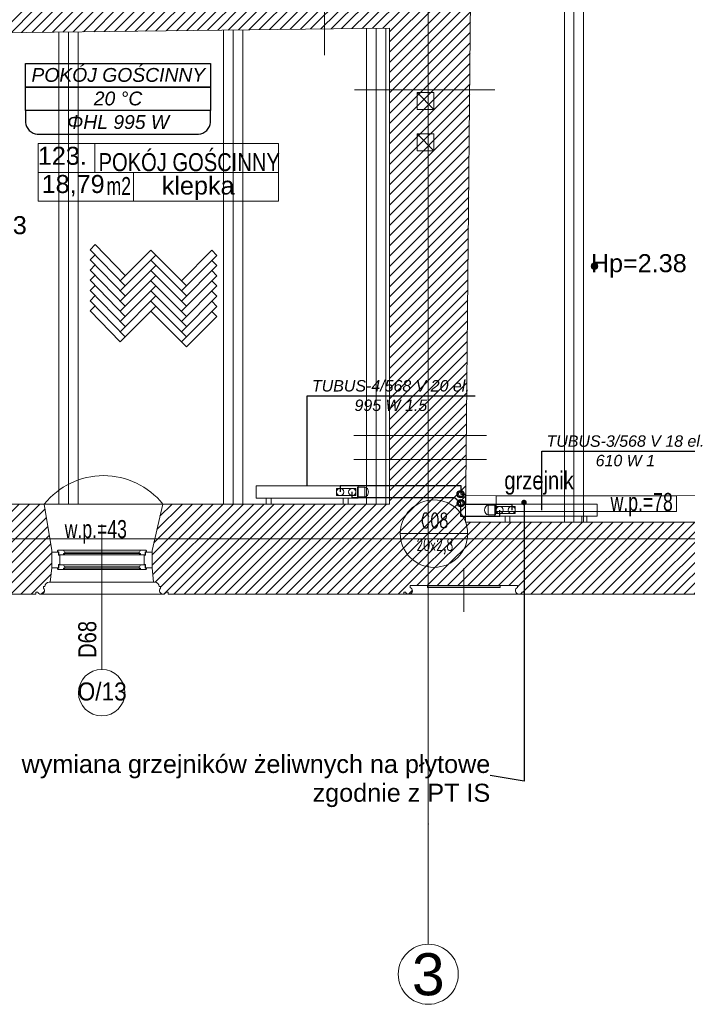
# Model space of a CAD drawing. Header units: millimetres. Extents: x -573548 to 674770, y -210017 to -47794.
# Tile 32 of 234: x 91683 to 97238, y -158895 to -150704. Entities that reach past the tile are written whole.
import ezdxf
from ezdxf.enums import TextEntityAlignment as Align
from ezdxf.lldxf.tags import DXFTag

# ---------------------------------------------------------------- set-up
doc = ezdxf.new("R2010")
doc.units = ezdxf.units.MM
for name, color, linetype, lineweight in [('_S_CO_OPIS_PION', 7, 'Continuous', 13), ('A.05 RZUT 1 PIĘTRA_is$0$A-OKNA-OPIS_Nr_pióra__2', 8, 'Continuous', 9), ('A.05 RZUT 1 PIĘTRA_is$0$A-OKNA-OPIS_Nr_pióra__8', 8, 'Continuous', 9), ('A.05 RZUT 1 PIĘTRA_is$0$A-OPISY-2_Nr_pióra__2', 8, 'Continuous', 9), ('A.05 RZUT 1 PIĘTRA_is$0$A-OPISY-3_Nr_pióra__6', 8, 'Continuous', 9), ('A.05 RZUT 1 PIĘTRA_is$0$A-WIDOK_Nr_pióra__21', 8, 'Continuous', 9), ('A.05 RZUT 1 PIĘTRA_is$0$A-WIDOK_Nr_pióra__8', 8, 'Continuous', 9), ('A.05 RZUT 1 PIĘTRA_is$0$A-WYSOKOSCI_Nr_pióra__7', 8, 'Continuous', 9), ('A.05 RZUT 1 PIĘTRA_is$0$belki nad_Nr_pióra__1', 8, 'Continuous', 9), ('A.05 RZUT 1 PIĘTRA_is$0$CO TO JEST_Nr_pióra__1', 8, 'Continuous', 9), ('A.05 RZUT 1 PIĘTRA_is$0$detalokna_Nr_pióra__1', 8, 'Continuous', 9), ('A.05 RZUT 1 PIĘTRA_is$0$detalokna_Nr_pióra__41', 8, 'Continuous', 9), ('A.05 RZUT 1 PIĘTRA_is$0$DIM MALY_Nr_pióra__8', 8, 'Continuous', 9), ('A.05 RZUT 1 PIĘTRA_is$0$Drawing & Figure_Nr_pióra__18', 8, 'Continuous', 9), ('A.05 RZUT 1 PIĘTRA_is$0$Nowe_00 ZMIANY_Nr_pióra__59', 8, 'Continuous', 9), ('A.05 RZUT 1 PIĘTRA_is$0$Nowe_Annotation - Text_Nr_pióra__59', 8, 'Continuous', 9), ('A.05 RZUT 1 PIĘTRA_is$0$Nowe_GRZEJNIK_Nr_pióra__59', 8, 'Continuous', 9), ('A.05 RZUT 1 PIĘTRA_is$0$OKNO_DETAL_Nr_pióra__1', 8, 'Continuous', 9), ('A.05 RZUT 1 PIĘTRA_is$0$OKNO_DETAL_Nr_pióra__41', 8, 'Continuous', 9), ('A.05 RZUT 1 PIĘTRA_is$0$OKNO_DETAL_Nr_pióra__8', 8, 'Continuous', 9), ('A.05 RZUT 1 PIĘTRA_is$0$OSIE_Nr_pióra__1', 8, 'Continuous', 9), ('A.05 RZUT 1 PIĘTRA_is$0$PARAPET_Nr_pióra__7', 8, 'Continuous', 9), ('A.05 RZUT 1 PIĘTRA_is$0$POSADZKI_Nr_pióra__18', 8, 'Continuous', 9), ('A.05 RZUT 1 PIĘTRA_is$0$SCIANY_KONSTR_Nr_pióra__21', 8, 'Continuous', 9), ('A.05 RZUT 1 PIĘTRA_is$0$strop_Nr_pióra__8', 8, 'Continuous', 9), ('A.05 RZUT 1 PIĘTRA_is$0$Structural - Bearing_Nr_pióra__21', 8, 'Continuous', 9), ('A.05 RZUT 1 PIĘTRA_is$0$Structural - Grid', 8, 'Continuous', 9), ('A.05 RZUT 1 PIĘTRA_is$0$Structural - Grid_Nr_pióra__17', 8, 'Continuous', 9), ('A.05 RZUT 1 PIĘTRA_is$0$WIDOK_Nr_pióra__8', 8, 'Continuous', 9), ('A.05 RZUT 1 PIĘTRA_is$0$ściany_Nr_pióra__3', 8, 'Continuous', 9), ('FLUID-Powrót', 7, 'Continuous', 30), ('FLUID-Zasilanie', 7, 'Continuous', 30), ('SAN_Armatura CO na rozwinięciu', 7, 'Continuous', 13), ('SAN_Armatura CO na rzucie', 7, 'Continuous', 13), ('SAN_Grzejniki CO na rzucie', 7, 'Continuous', 13), ('SAN_Przewody powrotne CO na rzucie', 5, 'Continuous', 40), ('SAN_Przewody zasilające CO na rzucie', 1, 'Continuous', 40)]:
    doc.layers.add(name, color=color, linetype=linetype, lineweight=lineweight)
for name, color, linetype in [('SAN_Etykiety grzejników CO na rzucie', 7, 'Continuous'), ('SAN_Etykiety pomieszczeń na rzucie', 7, 'Continuous'), ('SAN_Piony CO na rzucie', 8, 'Continuous')]:
    doc.layers.add(name, color=color, linetype=linetype)
doc.styles.add('A.05 RZUT 1 PIĘTRA_is$0$STYL_AUTOMATYCZNY_1', font='arial.ttf')
doc.styles.add('A.05 RZUT 1 PIĘTRA_is$0$STYL_AUTOMATYCZNY_3', font='txt')
doc.styles.add('A.05 RZUT 1 PIĘTRA_is$0$STYL_AUTOMATYCZNY_4', font='arial.ttf', dxfattribs={"width": 0.8})
doc.styles.add('A.05 RZUT 1 PIĘTRA_is$0$STYL_AUTOMATYCZNY_5', font='arial.ttf', dxfattribs={"width": 0.7})
doc.styles.add('A.05 RZUT 1 PIĘTRA_is$0$STYL_AUTOMATYCZNY_6', font='arial.ttf', dxfattribs={"width": 0.9})
doc.styles.add('A.05 RZUT 1 PIĘTRA_is$0$STYL_AUTOMATYCZNY_7', font='arial.ttf', dxfattribs={"width": 0.8})
doc.styles.add('Etykiety grzejników CO na rzucie', font='ariali.ttf')
doc.styles.add('Etykiety pomieszczeń na rzucie', font='ariali.ttf')
doc.styles.add('JOLARD', font='complex.shx', dxfattribs={"width": 0.7})
tags = doc.linetypes.add('DASH', pattern=[15, 10, -5]).pattern_tags.tags
tags[6:7] = [DXFTag(74, 4), DXFTag(75, 0), DXFTag(340, '0'), DXFTag(46, 0.0), DXFTag(50, 0.0), DXFTag(44, 0.0), DXFTag(45, 0.0)]
tags[4:5] = [DXFTag(74, 4), DXFTag(75, 0), DXFTag(340, '0'), DXFTag(46, 0.0), DXFTag(50, 0.0), DXFTag(44, 0.0), DXFTag(45, 0.0)]
doc.dimstyles.new('A.05 RZUT 1 PIĘTRA_is$0$STYL_AUTOMATYCZNY__7', dxfattribs={"dimtxt": 0.18, "dimasz": 91.2, "dimexe": 0.18, "dimexo": 0.0625, "dimgap": 0, "dimtad": 0, "dimtih": 1, "dimtoh": 1, "dimdec": 4, "dimzin": 0, "dimdsep": 46, "dimcen": 0.09, "dimadec": 0, "dimazin": 0, "dimtfac": 1, "dimtdec": 4, "dimtmove": 0, "dimatfit": 3, "dimldrblk": 'A.05 RZUT 1 PIĘTRA_is$0$ARROWHEAD_11', "dimfxl": 1, "dimtolj": 1, "dimtzin": 0, "dimarcsym": 0})
pattern_1 = [(45, (0, 0), (-42.426407, 42.426407), [])]

# ---------------------------------------------------------------- blocks, each defined once
blk = doc.blocks.new('A.05 RZUT 1 PIĘTRA_is$0$Standardowy znacznik osi')
at = {"layer": 'A.05 RZUT 1 PIĘTRA_is$0$Structural - Grid_Nr_pióra__17'}
for q in [(0, 0), (17855.4, 0)]:
    blk.add_line((1000, 0), q, dxfattribs=at)
blk.add_circle((-250, 0), 250, dxfattribs=at)
blk.add_point((1000, 0), dxfattribs=at)
blk.add_point((1000, 0), dxfattribs=at)
at = {"layer": 'A.05 RZUT 1 PIĘTRA_is$0$Structural - Grid_Nr_pióra__17', "style": 'A.05 RZUT 1 PIĘTRA_is$0$STYL_AUTOMATYCZNY_1'}
for tag, p in [('AC_MarkerText_1_0', (5, -80)), ('AC_MarkerText_1_1', (19360.4, -80))]:
    blk.add_attdef(tag, text='', height=350, rotation=270, dxfattribs=at).set_placement(p, align=Align.TOP_CENTER)
blk = doc.blocks.new('A.05 RZUT 1 PIĘTRA_is$0$Standardowy znacznik osi_3')
at = {"layer": 'A.05 RZUT 1 PIĘTRA_is$0$Structural - Grid_Nr_pióra__17'}
blk.add_line((2962.2, 0), (40906.6, 0), dxfattribs=at)
at = {"layer": 'A.05 RZUT 1 PIĘTRA_is$0$Structural - Grid_Nr_pióra__17', "style": 'A.05 RZUT 1 PIĘTRA_is$0$STYL_AUTOMATYCZNY_1'}
for tag, p in [('AC_MarkerText_1_0', (-250, -335)), ('AC_MarkerText_1_1', (44118.7, -335))]:
    blk.add_attdef(tag, text='', height=350, rotation=180, dxfattribs=at).set_placement(p, align=Align.TOP_CENTER)
blk = doc.blocks.new('A.05 RZUT 1 PIĘTRA_is$0$ARROWHEAD_11')
at = {"color": 0, "linetype": 'Continuous', "lineweight": 0}
blk.add_line((0, 0), (-1, 0), dxfattribs=at)
at = {"color": 0, "linetype": 'Continuous', "lineweight": 0, "const_width": 0.25, "flags": 128}
blk.add_lwpolyline([(-0.125, 0, 1), (0.125, 0, 1)], format="xyb", close=True, dxfattribs=at)
blk = doc.blocks.new('CZLVK_P_55_5_85_5_10_V')
at = {"layer": 'SAN_Grzejniki CO na rzucie'}
for points in [[(-300, -50), (-300, 0), (-340, 0), (-340, -50)], [(340, -50), (340, 0), (300, 0), (300, -50)], [(425, -150), (-425, -150), (-425, -50), (425, -50), (425, -150)]]:
    blk.add_lwpolyline(points, dxfattribs=at)
blk = doc.blocks.new('VERTPIPECOSUPPLY_P')
at = {"layer": 'SAN_Przewody zasilające CO na rzucie', "lineweight": 13}
blk.add_circle((0, 0), 30, dxfattribs=at)
blk = doc.blocks.new('VERTPIPECORETURN_P')
at = {"layer": 'SAN_Przewody powrotne CO na rzucie', "lineweight": 13}
blk.add_circle((0, 0), 30, dxfattribs=at)
blk = doc.blocks.new('ZTGRZVK_P_V')
at = {"layer": 'SAN_Armatura CO na rozwinięciu'}
blk.add_lwpolyline([(-50, 40), (-110, 40), (-110, -40), (-50, -40), (-50, 40)], dxfattribs=at)
blk.add_ellipse((-110, 0), major_axis=(0, 40), ratio=0.75, start_param=0, end_param=3.141593, dxfattribs=at)
blk = doc.blocks.new('ZAWGVK_P_V')
at = {"layer": 'SAN_Armatura CO na rzucie'}
blk.add_lwpolyline([(80, 30), (-80, 30), (-80, -30), (80, -30), (80, 30)], dxfattribs=at)
blk = doc.blocks.new('CZLVK_P_55_5_85_5_10')
at = {"layer": 'SAN_Grzejniki CO na rzucie'}
for points in [[(-340, -50), (-340, 0), (-300, 0), (-300, -50)], [(300, -50), (300, 0), (340, 0), (340, -50)], [(-425, -150), (425, -150), (425, -50), (-425, -50), (-425, -150)]]:
    blk.add_lwpolyline(points, dxfattribs=at)
blk = doc.blocks.new('ZTGRZVK_P')
at = {"layer": 'SAN_Armatura CO na rozwinięciu'}
blk.add_lwpolyline([(50, 40), (110, 40), (110, -40), (50, -40), (50, 40)], dxfattribs=at)
blk.add_ellipse((110, 0), major_axis=(0, 40), ratio=0.75, start_param=3.141593, end_param=6.283185, dxfattribs=at)
blk = doc.blocks.new('ZAWGVK_P')
at = {"layer": 'SAN_Armatura CO na rzucie'}
blk.add_lwpolyline([(-80, 30), (80, 30), (80, -30), (-80, -30), (-80, 30)], dxfattribs=at)
blk = doc.blocks.new('A.05 RZUT 1 PIĘTRA_is')
at = {"layer": 'A.05 RZUT 1 PIĘTRA_is$0$A-WYSOKOSCI_Nr_pióra__7'}
blk.add_hatch(color=256, dxfattribs=at).paths.add_polyline_path([(96777.2, -102754.1, 1), (96723.8, -102754.1, 1)])
at = {"layer": 'A.05 RZUT 1 PIĘTRA_is$0$Drawing & Figure_Nr_pióra__18'}
h = blk.add_hatch(dxfattribs=at)
h.set_pattern_fill('Common_Brick_0001', color=256, style=0, pattern_type=2)
h.set_pattern_definition(pattern_1)
h.paths.add_polyline_path([(89654.6, -100102.9), (89694.3, -101162.9), (90244.3, -101151.9), (90244.3, -101152.9), (90264.3, -101152.9), (90264.3, -100832.9), (90764.3, -100826.6), (90823.3, -100825.8), (90823.3, -100825.3), (90903.3, -100824.3), (90903.3, -100824.8), (90983.3, -100823.8), (93664.1, -100790.2), (93744.1, -100789.2), (93824.1, -100788.2), (94503.3, -100779.6), (94854.3, -100775.2), (94934.3, -100774.2), (95014.3, -100773.2), (95044.3, -100772.9), (95044.3, -101287.2), (95044.3, -104162.2), (95044.3, -104362.2), (95044.3, -104732.9), (93158.2, -104732.9), (93068.8, -105120.5), (93068.8, -105263.1), (93082.2, -105383.1), (93091.7, -105383.1, -0.383982), (93127.2, -105418.4), (93139.5, -105418.4), (93139.5, -105433.4, 1.205804), (93187.4, -105465.6), (93202.1, -105465.6), (93202.1, -105483.1), (93284.8, -105483.1), (95122.5, -105483.1), (95163.8, -105483.1), (95163.8, -105465.6), (95178.6, -105465.6, 0.263086), (95201.5, -105483.1), (95209.5, -105483.1, 0.761796), (95217, -105427), (95217, -105412.2), (95663.8, -105412.2), (96110.6, -105412.2), (96110.6, -105427, 0.761796), (96118.1, -105483.1), (96126, -105483.1, 0.263086), (96149, -105465.6), (96163.8, -105465.6), (96163.8, -105483.1), (96246.4, -105483.1), (98021.7, -105483.1), (98037.6, -105483.1), (98037.6, -105465.6), (98052.4, -105465.6, 1.205804), (98100.2, -105433.4), (98100.2, -105418.4), (98112.6, -105418.4, -0.383982), (98148.1, -105383.1), (98157.6, -105383.1), (98170.9, -105263.1), (98170.9, -105130.5), (98077.5, -104882.9), (97788, -104882.9), (95677.5, -104882.9), (95679.6, -104662.9), (95682.5, -104362.2), (95684.4, -104162.2), (95712.1, -101287.2), (95727.5, -99682.9), (98025, -99682.9), (98094.2, -99114.5), (98094.2, -98984.5), (95622.2, -98984.5), (95616.6, -97541), (95023.8, -97541), (95026.5, -98041.5), (94503.3, -98041.4), (93024.1, -98041), (93024.1, -98041), (93024.1, -98532.9), (93024.1, -98981.5), (93034.1, -98981.5), (93164.1, -98981.5), (93164.1, -98532.9), (93164.1, -98201.5), (94503.3, -98201.5), (95016.5, -98201.5), (95016.5, -99042.9), (95036.5, -99042.9), (95274.5, -99042.9), (95274.5, -99182.9), (95016.5, -99182.9), (95016.5, -100032.8), (94642.7, -100032.8), (94503.3, -100032.8), (94346.5, -100032.8), (93368.8, -100032.8), (93187.6, -100032.8), (93187.6, -99972.8), (93047.6, -99972.8), (93047.6, -100102.8), (92867.6, -100102.8), (92867.6, -100591.8), (92867.6, -100622.8), (91784.1, -100622.8), (91784.1, -99845), (91644.1, -99845), (91644.1, -100102.9), (90903.3, -100102.9), (90764.3, -100102.9)])
h.paths.add_polyline_path([(94000.4, -100634.4), (93799.7, -100634.4), (93799.7, -100374.4), (94079.7, -100374.4), (94079.7, -100565.3)], flags=0)
h = blk.add_hatch(dxfattribs=at)
h.set_pattern_fill('Common_Brick_0001', color=256, style=0, pattern_type=2)
h.set_pattern_definition(pattern_1)
h.paths.add_polyline_path([(87734.4, -104420.9), (87590.3, -104420.9), (87592.9, -104560.9), (87592.9, -104676.4), (87592.9, -105483.1), (88377.9, -105483.1), (88437.5, -105483.1), (88437.5, -105465.6), (88452.3, -105465.6, 0.263086), (88475.3, -105483.1), (88483.2, -105483.1, 0.761796), (88490.7, -105427), (88490.7, -105412.2), (88937.5, -105412.2), (89384.3, -105412.2), (89384.3, -105427, 0.761796), (89391.8, -105483.1), (89399.7, -105483.1, 0.263086), (89422.7, -105465.6), (89437.5, -105465.6), (89437.5, -105483.1), (89501.9, -105483.1), (92019.7, -105483.1), (92102.4, -105483.1), (92102.4, -105465.6), (92117.2, -105465.6, 1.205804), (92165, -105433.4), (92165, -105418.4), (92177.3, -105418.4, -0.383982), (92212.8, -105383.1), (92222.4, -105383.1), (92235.7, -105263.1), (92235.7, -105120.5), (92171.9, -104732.9), (90264.3, -104732.9), (90264.3, -103092.3), (90264.3, -102852.3), (90264.3, -102612.2), (90264.3, -102325.5), (90264.3, -102122.9), (90234.3, -102122.9), (90234.3, -102138), (90104.3, -102138), (90104.3, -102122.9), (90104.3, -102122.9), (90104.3, -102325.5), (90104.3, -102442.9), (90104.3, -102612.2), (90104.3, -102852.3), (90104.3, -103092.3), (90104.3, -104672.9), (88324.3, -104672.9), (88324.3, -104542.9), (87884.4, -104420.9), (87734.4, -104420.9)])
at = {"layer": 'A.05 RZUT 1 PIĘTRA_is$0$A-OKNA-OPIS_Nr_pióra__8'}
blk.add_line((92649.9, -104904.4), (92649.9, -106109.6), dxfattribs=at)
blk.add_circle((92649.9, -106302.6), 193, dxfattribs=at)
at = {"layer": 'A.05 RZUT 1 PIĘTRA_is$0$A-OPISY-3_Nr_pióra__6'}
for p, q in [((92592.9, -101734.2), (92592.9, -101974.2)), ((92121.6, -101974.2), (94121.5, -101974.2)), ((92179.4, -101974.6), (93882.9, -101974.6)), ((92914.6, -101974.2), (92914.6, -102214.2))]:
    blk.add_line(p, q, dxfattribs=at)
blk.add_lwpolyline([(92121.6, -102214.2), (92121.6, -101734.2), (94121.5, -101734.2), (94121.5, -102214.2)], close=True, dxfattribs=at)
at = {"layer": 'A.05 RZUT 1 PIĘTRA_is$0$A-WIDOK_Nr_pióra__21'}
for p, q in [((95274.4, -101310.5), (95274.4, -101450.5)), ((95274.4, -101310.5), (95414.4, -101310.5)), ((95414.4, -101450.5), (95414.4, -101310.5)), ((95274.4, -101450.5), (95414.4, -101450.5)), ((95274.4, -101653.5), (95274.4, -101793.5)), ((95274.4, -101653.5), (95414.4, -101653.5)), ((95414.4, -101793.5), (95414.4, -101653.5)), ((95274.4, -101793.5), (95414.4, -101793.5))]:
    blk.add_line(p, q, dxfattribs=at)
at = {"layer": 'A.05 RZUT 1 PIĘTRA_is$0$A-WIDOK_Nr_pióra__8'}
for p, q in [((95414.4, -101450.5), (95274.4, -101310.5)), ((95414.4, -101793.5), (95274.4, -101653.5))]:
    blk.add_line(p, q, dxfattribs=at)
at = {"layer": 'A.05 RZUT 1 PIĘTRA_is$0$A-WYSOKOSCI_Nr_pióra__7'}
blk.add_circle((96750.5, -102754.1), 26.7, dxfattribs=at)
at = {"layer": 'A.05 RZUT 1 PIĘTRA_is$0$belki nad_Nr_pióra__1'}
for p, q in [((96499.4, -99682.9), (96499.4, -104882.9)), ((96659.4, -99682.9), (96659.4, -104882.9)), ((92294.1, -100807.9), (92294.1, -104732.9)), ((92454.1, -100805.9), (92454.1, -104732.9)), ((93664.1, -100789.9), (93664.1, -104732.9)), ((93824.1, -100787.9), (93824.1, -104732.9)), ((94854.3, -100772.9), (94854.3, -104732.9)), ((95014.3, -100772.9), (95014.3, -104732.9))]:
    blk.add_line(p, q, dxfattribs=at)
at = {"layer": 'A.05 RZUT 1 PIĘTRA_is$0$CO TO JEST_Nr_pióra__1'}
blk.add_line((97788, -104665), (95677.5, -104662.9), dxfattribs=at)
at = {"layer": 'A.05 RZUT 1 PIĘTRA_is$0$detalokna_Nr_pióra__1'}
for p, q in [((92222.4, -105383.1), (93082.2, -105383.1)), ((92147.8, -105483.6), (93152, -105483.6))]:
    blk.add_line(p, q, dxfattribs=at)
at = {"layer": 'A.05 RZUT 1 PIĘTRA_is$0$detalokna_Nr_pióra__41'}
for points in [[(92300.2, -105236.1), (92300.2, -105159.1), (92300.2, -105236.1), (92290.2, -105236.1), (92290.2, -105263.1), (92235.7, -105263.1), (92235.7, -105133.1), (92290.2, -105133.1), (92290.2, -105159.1), (92300.2, -105159.1)], [(93004.3, -105236.1), (93004.3, -105159.1), (93004.3, -105236.1), (93014.3, -105236.1), (93014.3, -105263.1), (93068.8, -105263.1), (93068.8, -105133.1), (93014.3, -105133.1), (93014.3, -105159.1), (93004.3, -105159.1)]]:
    blk.add_lwpolyline(points, dxfattribs=at)
at = {"layer": 'A.05 RZUT 1 PIĘTRA_is$0$DIM MALY_Nr_pióra__8'}
for p, q in [((94503.3, -99927.2), (94503.3, -100999.5)), ((94754.3, -101287.2), (95920.7, -101287.2)), ((94748.5, -104162.2), (95850.9, -104162.2)), ((94748.5, -104362.2), (95850.9, -104362.2))]:
    blk.add_line(p, q, dxfattribs=at)
at = {"layer": 'A.05 RZUT 1 PIĘTRA_is$0$Nowe_GRZEJNIK_Nr_pióra__59'}
blk.add_lwpolyline([(95932.8, -104793.9), (97432.8, -104793.9), (97432.8, -104663.9), (95932.8, -104663.9)], close=True, dxfattribs=at)
at = {"layer": 'A.05 RZUT 1 PIĘTRA_is$0$OKNO_DETAL_Nr_pióra__1'}
for p, q in [((92332.5, -105117.3), (92972.1, -105117.3)), ((92333.2, -105155.3), (92971.3, -105155.3)), ((92342.3, -105133.4), (92962.3, -105133.4)), ((92332.5, -105239.8), (92972.1, -105239.8)), ((92342.3, -105255.9), (92962.3, -105255.9)), ((92333.2, -105277.8), (92971.3, -105277.8))]:
    blk.add_line(p, q, dxfattribs=at)
at = {"layer": 'A.05 RZUT 1 PIĘTRA_is$0$OKNO_DETAL_Nr_pióra__41'}
for p, q in [((92333.2, -105155.3), (92342, -105145.3)), ((92333.2, -105145.3), (92971.3, -105145.3)), ((92971.3, -105155.3), (92962.5, -105145.3)), ((92333.2, -105277.8), (92342, -105267.8)), ((92333.2, -105267.8), (92971.3, -105267.8)), ((92971.3, -105277.8), (92962.5, -105267.8))]:
    blk.add_line(p, q, dxfattribs=at)
for points in [[(92290.3, -105117.3, 0.414214), (92282.3, -105125.3), (92282.3, -105129.4), (92294.3, -105129.4), (92294.3, -105155.3), (92333.2, -105155.3), (92333.2, -105143.3), (92342.3, -105143.3), (92342.3, -105133.4), (92341.3, -105133.4), (92332.5, -105117.3)], [(93014.3, -105117.3, -0.414214), (93022.3, -105125.3), (93022.3, -105129.4), (93010.3, -105129.4), (93010.3, -105155.3), (92971.3, -105155.3), (92971.3, -105143.3), (92962.3, -105143.3), (92962.3, -105133.4), (92963.3, -105133.4), (92972.1, -105117.3)], [(92308.4, -105239.8), (92294.3, -105239.8), (92294.3, -105265.8), (92282.3, -105265.8), (92282.3, -105269.8, 0.414214), (92290.3, -105277.8), (92308.4, -105277.8), (92333.2, -105277.8), (92333.2, -105265.8), (92342.3, -105265.8), (92342.3, -105255.9), (92341.3, -105255.9), (92332.5, -105239.8)], [(92996.1, -105239.8), (93010.3, -105239.8), (93010.3, -105265.8), (93022.3, -105265.8), (93022.3, -105269.8, -0.414214), (93014.3, -105277.8), (92996.1, -105277.8), (92971.3, -105277.8), (92971.3, -105265.8), (92962.3, -105265.8), (92962.3, -105255.9), (92963.3, -105255.9), (92972.1, -105239.8)]]:
    blk.add_lwpolyline(points, format="xyb", close=True, dxfattribs=at)
at = {"layer": 'A.05 RZUT 1 PIĘTRA_is$0$OKNO_DETAL_Nr_pióra__8'}
for p, q in [((95663.8, -105628.7), (95663.8, -105266.8)), ((96163.8, -105483.1), (95163.8, -105483.1))]:
    blk.add_line(p, q, dxfattribs=at)
at = {"layer": 'A.05 RZUT 1 PIĘTRA_is$0$OSIE_Nr_pióra__1'}
for p, q in [((96579.4, -99682.9), (96579.4, -104882.9)), ((92374.1, -100806.9), (92374.1, -104732.9)), ((93744.1, -100788.9), (93744.1, -104732.9)), ((94934.3, -100772.9), (94934.3, -104732.9))]:
    blk.add_line(p, q, dxfattribs=at)
at = {"layer": 'A.05 RZUT 1 PIĘTRA_is$0$POSADZKI_Nr_pióra__18'}
for p, q in [((92552.8, -102617.1), (92595.3, -102574.7)), ((92846.4, -102917.4), (92552.8, -102617.1)), ((92846.4, -102832.5), (92595.3, -102574.7)), ((92804, -102874.9), (93058.5, -102620.4)), ((93355.5, -102917.4), (93058.5, -102620.4)), ((93313.1, -102874.9), (93566.3, -102621.7)), ((93608.7, -102664.2), (93566.3, -102621.7)), ((92552.8, -102702), (92595.3, -102659.6)), ((92846.4, -103002.2), (92552.8, -102702)), ((92804, -102959.8), (93100.9, -102662.8)), ((93058.5, -102705.2), (93100.9, -102662.8)), ((93355.5, -103002.2), (93058.5, -102705.2)), ((93313.1, -102959.8), (93608.7, -102664.2)), ((93608.7, -102749), (93566.3, -102706.6)), ((92552.8, -102786.8), (92595.3, -102744.4)), ((92846.4, -103087.1), (92552.8, -102786.8)), ((92804, -103044.6), (93100.9, -102747.6)), ((93355.5, -103087.1), (93058.5, -102790.1)), ((93313.1, -103044.6), (93608.7, -102749)), ((93608.7, -102833.9), (93566.3, -102791.4)), ((92552.8, -102871.7), (92595.3, -102829.3)), ((92846.4, -103171.9), (92552.8, -102871.7)), ((92804, -103129.5), (93100.9, -102832.5)), ((93355.5, -103171.9), (93058.5, -102874.9)), ((93313.1, -103129.5), (93608.7, -102833.9)), ((93608.7, -102918.7), (93566.3, -102876.3)), ((92552.8, -102956.5), (92595.3, -102914.1)), ((92846.4, -103256.8), (92552.8, -102956.5)), ((92804, -103214.3), (93100.9, -102917.4)), ((93355.5, -103256.8), (93058.5, -102959.8)), ((93313.1, -103214.3), (93608.7, -102918.7)), ((93608.7, -103003.6), (93566.3, -102961.1)), ((92552.8, -103041.4), (92595.3, -102999)), ((92846.4, -103341.6), (92552.8, -103041.4)), ((92804, -103299.2), (93100.9, -103002.2)), ((93355.5, -103341.6), (93058.5, -103044.6)), ((93100.9, -103087.1), (93058.5, -103044.6)), ((93313.1, -103299.2), (93608.7, -103003.6)), ((93608.7, -103088.4), (93566.3, -103046)), ((92552.8, -103126.3), (92595.3, -103083.8)), ((92804, -103384), (92552.8, -103126.3)), ((92804, -103384), (93100.9, -103087.1)), ((93355.5, -103426.5), (93058.5, -103129.5)), ((93313.1, -103384), (93608.7, -103088.4)), ((93355.5, -103426.5), (93608.7, -103173.3)), ((93608.7, -103173.3), (93566.3, -103130.8))]:
    blk.add_line(p, q, dxfattribs=at)
at = {"layer": 'A.05 RZUT 1 PIĘTRA_is$0$SCIANY_KONSTR_Nr_pióra__21'}
for p in [(95727.5, -99682.9), (98124.2, -104882.9)]:
    blk.add_line(p, (95677.5, -104882.9), dxfattribs=at)
at = {"layer": 'A.05 RZUT 1 PIĘTRA_is$0$strop_Nr_pióra__8'}
blk.add_arc((92665.1, -105129.9), 633.1, 38.84175, 141.15825, dxfattribs=at)
at = {"layer": 'A.05 RZUT 1 PIĘTRA_is$0$Structural - Bearing_Nr_pióra__21'}
for p, q in [((95044.3, -100772.9), (90264.3, -100832.9)), ((95044.3, -100772.9), (95044.3, -104732.9)), ((92171.9, -104732.9), (90264.3, -104732.9)), ((92235.7, -105120.5), (92171.9, -104732.9)), ((93068.8, -105120.5), (93158.2, -104732.9)), ((95044.3, -104732.9), (93158.2, -104732.9)), ((92054.7, -105483.1), (89501.9, -105483.1)), ((95122.5, -105483.1), (93271.1, -105483.1)), ((98021.7, -105483.1), (96246.4, -105483.1))]:
    blk.add_line(p, q, dxfattribs=at)
for points in [[(92019.7, -105483.1), (92102.4, -105483.1), (92102.4, -105465.6), (92117.2, -105465.6, 1.205804), (92165, -105433.4), (92165, -105418.4), (92177.3, -105418.4, -0.383982), (92212.8, -105383.1), (92222.4, -105383.1), (92235.7, -105263.1), (92235.7, -105120.5)], [(93284.8, -105483.1), (93202.1, -105483.1), (93202.1, -105465.6), (93187.4, -105465.6, -1.205804), (93139.5, -105433.4), (93139.5, -105418.4), (93127.2, -105418.4, 0.383982), (93091.7, -105383.1), (93082.2, -105383.1), (93068.8, -105263.1), (93068.8, -105120.5)], [(95081.1, -105483.1), (95163.8, -105483.1), (95163.8, -105465.6), (95178.6, -105465.6, 1.478383), (95217, -105427), (95217, -105412.2), (95663.8, -105412.2)], [(96246.4, -105483.1), (96163.8, -105483.1), (96163.8, -105465.6), (96149, -105465.6, -1.478383), (96110.6, -105427), (96110.6, -105412.2), (95663.8, -105412.2)]]:
    blk.add_lwpolyline(points, format="xyb", dxfattribs=at)
blk.add_lwpolyline([(95965.1, -105413.2), (95360.3, -105413.2), (95360.3, -105426.4), (95965.1, -105426.4)], close=True, dxfattribs=at)
at = {"layer": 'A.05 RZUT 1 PIĘTRA_is$0$WIDOK_Nr_pióra__8'}
blk.add_line((92171.9, -104732.9), (93158.2, -104732.9), dxfattribs=at)
at = {"layer": 'A.05 RZUT 1 PIĘTRA_is$0$ściany_Nr_pióra__3'}
blk.add_line((93068.8, -105126.7), (93068.8, -105133.1), dxfattribs=at)
at = {"layer": 'A.05 RZUT 1 PIĘTRA_is$0$Structural - Grid'}
ref = blk.add_blockref('A.05 RZUT 1 PIĘTRA_is$0$Standardowy znacznik osi', (95367.3, -108395.1), dxfattribs=dict(at, zscale=1000, rotation=90))
ref.add_attrib('AC_MarkerText_1', '3', dxfattribs={"layer": 'A.05 RZUT 1 PIĘTRA_is$0$Structural - Grid_Nr_pióra__17', "color": 20, "lineweight": 15, "true_color": 0xf73328, "height": 350, "rotation": 360, "style": 'A.05 RZUT 1 PIĘTRA_is$0$STYL_AUTOMATYCZNY_1'}).set_placement((95367.3, -108470.1), align=Align.TOP_CENTER)
at = {"layer": 'A.05 RZUT 1 PIĘTRA_is$0$Structural - Grid', "zscale": 1000, "rotation": 180}
blk.add_blockref('A.05 RZUT 1 PIĘTRA_is$0$Standardowy znacznik osi_3', (121686.6, -105021.8), dxfattribs=at)
at = {"layer": 'A.05 RZUT 1 PIĘTRA_is$0$A-OKNA-OPIS_Nr_pióra__2', "insert": (92530.8, -105859.5), "char_height": 150, "attachment_point": 5, "rotation": 90, "style": 'A.05 RZUT 1 PIĘTRA_is$0$STYL_AUTOMATYCZNY_4'}
blk.add_mtext('\\A1;{\\pqc;\\fArial|b0|i0|c238|p0;\\W0.800000;D68}', dxfattribs=at)
at = {"layer": 'A.05 RZUT 1 PIĘTRA_is$0$A-OKNA-OPIS_Nr_pióra__2', "insert": (92653.9, -106293.6), "char_height": 150, "attachment_point": 5, "style": 'A.05 RZUT 1 PIĘTRA_is$0$STYL_AUTOMATYCZNY_6'}
blk.add_mtext('\\A1;{\\pqc;\\fArial|b0|i0|c238|p0;\\W0.900000;O/13}', dxfattribs=at)
at = {"layer": 'A.05 RZUT 1 PIĘTRA_is$0$A-OPISY-2_Nr_pióra__2', "char_height": 150}
for s, insert, attachment_point, style in [('\\A1;{\\pql;\\fArial|b0|i0|c238|p0;\\W1.000000;123.}', (92118.4, -101913), 7, 'A.05 RZUT 1 PIĘTRA_is$0$STYL_AUTOMATYCZNY_1'), ('\\A1;{\\pql;\\fArial|b0|i0|c238|p0;\\W0.800000;POKÓJ GOŚCINNY}', (92623.7, -101965.8), 7, 'A.05 RZUT 1 PIĘTRA_is$0$STYL_AUTOMATYCZNY_4'), ('\\A1;{\\pql;\\fArial|b0|i0|c238|p0;\\W1.000000;18,79}', (92150, -102173.5), 7, 'A.05 RZUT 1 PIĘTRA_is$0$STYL_AUTOMATYCZNY_1'), ('\\A1;{\\pqr;\\fArial|b0|i0|c238|p0;\\W0.700000;m2}', (92893.7, -102012.8), 3, 'A.05 RZUT 1 PIĘTRA_is$0$STYL_AUTOMATYCZNY_5'), ('\\A1;{\\pql;\\fArial|b0|i0|c238|p0;\\W1.000000;klepka}', (93149.5, -102203.6), 7, 'A.05 RZUT 1 PIĘTRA_is$0$STYL_AUTOMATYCZNY_1')]:
    blk.add_mtext(s, dxfattribs=dict(at, insert=insert, attachment_point=attachment_point, style=style))
at = {"layer": 'A.05 RZUT 1 PIĘTRA_is$0$A-WYSOKOSCI_Nr_pióra__7', "char_height": 150, "attachment_point": 5, "style": 'A.05 RZUT 1 PIĘTRA_is$0$STYL_AUTOMATYCZNY_1'}
for s, insert in [('\\A1;{\\pqc;\\fArial|b0|i0|c238|p0;\\W1.000000;Hp=2.43}', (91627.8, -102435.8)), ('\\A1;{\\pqc;\\fArial|b0|i0|c238|p0;\\W1.000000;Hp=2.38}', (97118.8, -102751.8))]:
    blk.add_mtext(s, dxfattribs=dict(at, insert=insert))
at = {"layer": 'A.05 RZUT 1 PIĘTRA_is$0$Nowe_00 ZMIANY_Nr_pióra__59', "insert": (95883, -107037.9), "char_height": 149.931, "attachment_point": 6, "line_spacing_factor": 0.958241, "style": 'A.05 RZUT 1 PIĘTRA_is$0$STYL_AUTOMATYCZNY_3'}
blk.add_mtext('\\A1;{\\pqr;\\fHelvetica|b0|i0|c0|p0;\\W1.000000;wymiana grzejników żeliwnych na płytowe\\P\\pqr;\\fHelvetica|b0|i0|c0|p0;\\W1.000000;zgodnie z PT IS}', dxfattribs=at)
at = {"layer": 'A.05 RZUT 1 PIĘTRA_is$0$Nowe_Annotation - Text_Nr_pióra__59', "insert": (96000.2, -104656.2), "char_height": 150, "attachment_point": 7, "style": 'A.05 RZUT 1 PIĘTRA_is$0$STYL_AUTOMATYCZNY_7'}
blk.add_mtext('\\A1;{\\pql;\\fArial|b0|i0|c238|p0;\\W0.800000;grzejnik }', dxfattribs=at)
at = {"layer": 'A.05 RZUT 1 PIĘTRA_is$0$PARAPET_Nr_pióra__7', "char_height": 150, "style": 'A.05 RZUT 1 PIĘTRA_is$0$STYL_AUTOMATYCZNY_5'}
for s, insert, attachment_point in [('\\A1;{\\pql;\\fArial|b0|i0|c238|p0;\\W0.700000;w.p.=78}', (96884.2, -104836.3), 7), ('\\A1;{\\pqc;\\fArial|b0|i0|c238|p0;\\W0.700000;w.p.=43}', (92600.8, -104964.1), 5)]:
    blk.add_mtext(s, dxfattribs=dict(at, insert=insert, attachment_point=attachment_point))
at = {"layer": 'A.05 RZUT 1 PIĘTRA_is$0$Nowe_00 ZMIANY_Nr_pióra__59', "annotation_type": 0, "has_hookline": 1, "hookline_direction": 1, "text_width": 3886.9}
blk.add_leader([(96163.8, -104720.3), (96163.8, -107037.9), (95883, -106991.3)], dimstyle='A.05 RZUT 1 PIĘTRA_is$0$STYL_AUTOMATYCZNY__7', dxfattribs=at)

msp = doc.modelspace()

# ---------------------------------------------------------------- linework, layer by layer
at = {"layer": '_S_CO_OPIS_PION', "lineweight": 9, "ltscale": 50}
msp.add_line((94850.1, -154979.5), (95410.4, -154979.5), dxfattribs=at)
msp.add_circle((95130.3, -154979.5), 280.2, dxfattribs=at)
at = {"layer": 'FLUID-Powrót', "color": 142, "linetype": 'DASH', "ltscale": 10}
for p, q in [((94450, -154680.1), (94450, -154632.9)), ((95676.9, -154835.6), (95676.9, -154782.9))]:
    msp.add_line(p, q, dxfattribs=at)
for points in [[(94450, -154680.1), (95298.9, -154680.1)], [(95352.6, -154725.5), (95298.9, -154680.1)], [(95676.9, -154835.6), (95352.8, -154835.6), (95352.8, -154727.9)]]:
    msp.add_lwpolyline(points, dxfattribs=at)
at = {"layer": 'FLUID-Powrót', "color": 142, "linetype": 'DASH', "ltscale": 2}
msp.add_circle((95353, -154725.5), 30, dxfattribs=at)
at = {"layer": 'FLUID-Powrót', "color": 142, "linetype": 'DASH', "ltscale": 10}
msp.add_circle((95352.6, -154725.5), 20, dxfattribs=at)
at = {"layer": 'FLUID-Zasilanie', "color": 11, "linetype": 'Continuous'}
for p, q in [((94350, -154580.1), (94350, -154632.9)), ((95776.9, -154738.2), (95776.9, -154782.9))]:
    msp.add_line(p, q, dxfattribs=at)
for points in [[(94350, -154580.1), (95355, -154580.1)], [(95355, -154580.1), (95355, -154652.9)], [(95360, -154651), (95395.4, -154650.8)], [(95776.9, -154738.2), (95394.6, -154738.2), (95395.4, -154651)]]:
    msp.add_lwpolyline(points, dxfattribs=at)
for centre, radius in [((95352.1, -154651, 0), 30), ((95352.6, -154651), 20)]:
    msp.add_circle(centre, radius, dxfattribs=at)
at = {"layer": 'SAN_Etykiety grzejników CO na rzucie'}
for p, q in [((94075, -154582.9), (94075, -153832.9)), ((94075, -153832.9), (95472, -153832.9)), ((96026.9, -154782.9), (96026.9, -154292.9)), ((96026.9, -154292.9), (97423.9, -154292.9))]:
    msp.add_line(p, q, dxfattribs=at)
at = {"layer": 'SAN_Etykiety pomieszczeń na rzucie'}
for points in [[(91731.8, -151263.6), (91731.8, -151067.6), (93269.8, -151067.6), (93269.8, -151263.6), (91731.8, -151263.6)], [(91731.8, -151459.6), (91731.8, -151263.6), (93269.8, -151263.6), (93269.8, -151459.6), (91731.8, -151459.6)]]:
    msp.add_lwpolyline(points, dxfattribs=at)
msp.add_open_spline([(91731.8, -151459.6), (91731.8, -151468.6), (91731.8, -151548.6), (91731.8, -151557.6), (91731.8, -151557.6), (91731.8, -151606.6), (91780.8, -151655.6), (91829.8, -151655.6), (91829.8, -151655.6), (91838.8, -151655.6), (93162.8, -151655.6), (93171.8, -151655.6), (93171.8, -151655.6), (93220.8, -151655.6), (93269.8, -151606.6), (93269.8, -151557.6), (93269.8, -151557.6), (93269.8, -151548.6), (93269.8, -151468.6), (93269.8, -151459.6)], degree=3, knots=[0, 0, 0, 0, 0.05, 0.05, 0.05, 0.050001, 0.1, 0.1, 0.1, 0.100001, 0.15, 0.15, 0.15, 0.150001, 0.2, 0.2, 0.2, 0.200001, 1, 1, 1, 1], dxfattribs=at)

# ---------------------------------------------------------------- block references
at = {"color": 150}
msp.add_blockref('A.05 RZUT 1 PIĘTRA_is', (-284.4, -50000), dxfattribs=at)
at = {"layer": 'SAN_Armatura CO na rzucie', "rotation": 180}
for name, p in [('ZAWGVK_P_V', (94400, -154632.9)), ('ZTGRZVK_P_V', (94445, -154632.9)), ('ZTGRZVK_P', (95691.9, -154782.9)), ('ZAWGVK_P', (95726.9, -154782.9))]:
    msp.add_blockref(name, p, dxfattribs=at)
at = {"layer": 'SAN_Grzejniki CO na rzucie', "rotation": 180}
for name, p in [('CZLVK_P_55_5_85_5_10_V', (94075, -154732.9)), ('CZLVK_P_55_5_85_5_10', (96061.9, -154882.9))]:
    msp.add_blockref(name, p, dxfattribs=at)
at = {"layer": 'SAN_Piony CO na rzucie'}
for name, p in [('VERTPIPECOSUPPLY_P', (94350, -154632.9)), ('VERTPIPECORETURN_P', (94450, -154632.9)), ('VERTPIPECORETURN_P', (95676.9, -154782.9)), ('VERTPIPECOSUPPLY_P', (95776.9, -154782.9))]:
    msp.add_blockref(name, p, dxfattribs=at)

# ---------------------------------------------------------------- texts
at = {"layer": '_S_CO_OPIS_PION', "lineweight": 9, "ltscale": 50, "style": 'JOLARD', "width": 0.7}
for s, height, p in [('CO8', 120, (95135.4, -154869.9)), ('20x2,8', 96, (95137.2, -155071.9))]:
    msp.add_text(s, height=height, dxfattribs=at).set_placement(p, align=Align.MIDDLE_CENTER)
at = {"layer": 'SAN_Etykiety grzejników CO na rzucie', "style": 'Etykiety grzejników CO na rzucie'}
for s, p in [('TUBUS-4/568 V 20 el.', (94115, -153796.9)), ('995 W 1.5', (94469, -153958.9)), ('TUBUS-3/568 V 18 el.', (96066.9, -154256.9)), ('610 W 1', (96475.9, -154418.9))]:
    msp.add_text(s, height=95, dxfattribs=at).set_placement(p)
at = {"layer": 'SAN_Etykiety pomieszczeń na rzucie', "style": 'Etykiety pomieszczeń na rzucie'}
for s, p in [('POKÓJ GOŚCINNY', (91780.8, -151220.6)), ('20 °C', (92299.8, -151416.6)), ('ΦHL 995 W', (92077.8, -151612.6))]:
    msp.add_text(s, height=115, dxfattribs=at).set_placement(p)

doc.saveas('drawing.dxf')
